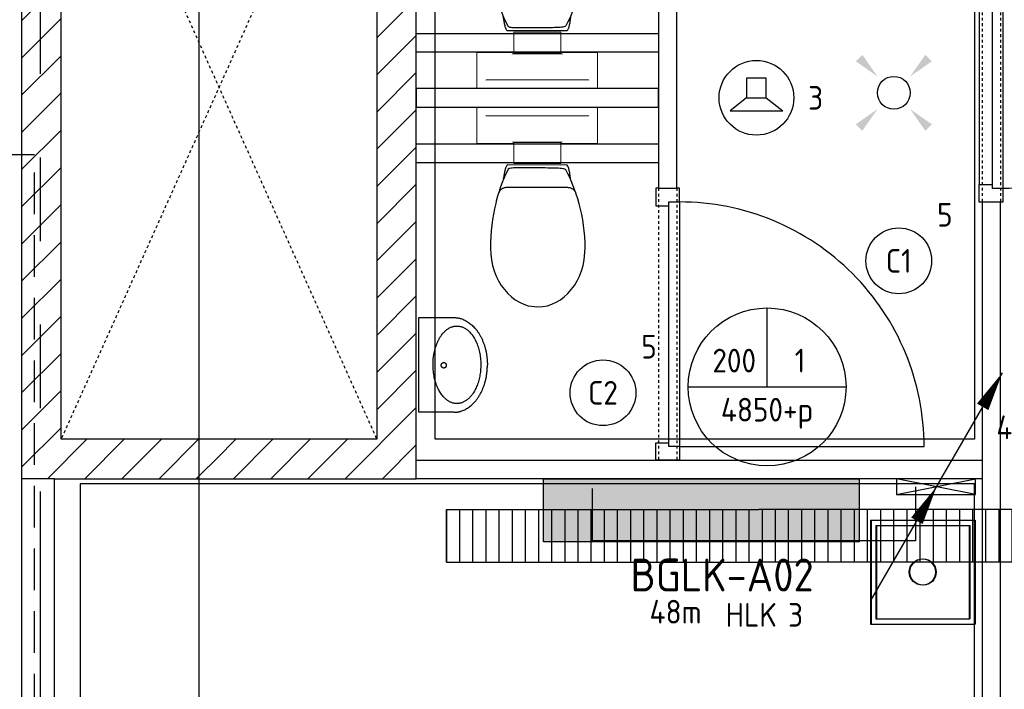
# Model space of a CAD drawing. Header units: millimetres. Extents: x -38031 to 110605, y -22066 to 88711.
# Tile 36 of 116: x 27427 to 31170, y 16975 to 19520. Entities that reach past the tile are written whole.
import ezdxf
from ezdxf.enums import TextEntityAlignment as Align

# ---------------------------------------------------------------- set-up
doc = ezdxf.new("R2010")
doc.units = ezdxf.units.MM
doc.header["$LTSCALE"] = 50
doc.set_wipeout_variables(frame=1)
for name, pattern in [('HIDDEN2', [4.7625, 3.175, -1.5875]), ('PHANTOM', [63.5, 31.75, -6.35, 6.35, -6.35, 6.35, -6.35]), ('STYLE_01', [0.41664, 0.20828, -0.20836]), ('STYLE_06', [1.04164, 0.625, -0.20828, 0.06943, -0.13893])]:
    doc.linetypes.add(name, pattern=pattern)
for name, color, linetype in [('AL$1A---_ALGEMEEN', 8, 'Continuous'), ('AM$1A---_ARCERING', 8, 'Continuous'), ('Bouwkundig', 8, 'Continuous'), ('EL6131--_KG', 3, 'Continuous'), ('EL6131--_KG_ARC', 1, 'Continuous'), ('EL6131--_LB', 3, 'Continuous'), ('EL6212--', 3, 'Continuous'), ('EL6311--', 3, 'Continuous'), ('EL6421--', 3, 'Continuous'), ('EM6131--', 1, 'Continuous'), ('Kastenscheiding', 4, 'PHANTOM'), ('lengte voedingskabels', 3, 'Continuous'), ('LICHT_TEXT018', 1, 'Continuous'), ('stramien', 1, 'Continuous'), ('Vloerdoos', 3, 'Continuous'), ('Vloerdoos (1e)', 51, 'Continuous'), ('Vloerdoos OUD', 51, 'Continuous')]:
    doc.layers.add(name, color=color, linetype=linetype)
doc.styles.add('BURO-018', font='iso.shx', dxfattribs={"height": 90})
doc.styles.add('BURO-025', font='ISO.shx', dxfattribs={"height": 125})
doc.styles.get("Standard").update_dxf_attribs({"font": 'iso.shx'})

# ---------------------------------------------------------------- blocks, each defined once
blk = doc.blocks.new('E00411')
at = {"color": 0, "linetype": 'Continuous'}
blk.add_circle((0, 0), 1.25, dxfattribs=at)
for points in [[(-2.892, 2.396), (-2.396, 2.892), (-1.237, 1.237)], [(2.396, 2.892), (2.892, 2.396), (1.237, 1.237)], [(-2.396, -2.892), (-2.892, -2.396), (-1.237, -1.237)], [(2.892, -2.396), (2.396, -2.892), (1.237, -1.237)]]:
    blk.add_solid(points, dxfattribs=at)
at = {"color": 0, "linetype": 'Continuous', "style": 'BURO-018'}
for tag, p in [('E_GKAST', (0, 8)), ('E_GROEP', (0, 5)), ('E_SLET1', (4.5, 2)), ('E_GROEP', (0, 0)), ('E_GKAST', (0, 0))]:
    blk.add_attdef(tag, text='', height=1.8, dxfattribs=at).set_placement(p, align=Align.MIDDLE)
at = {"color": 0, "linetype": 'Continuous', "style": 'BURO-018', "flags": 1}
for tag, p in [('E_SGROEP', (4.5, 5)), ('E_MATCODE', (0, 0)), ('E_SGROEP', (0, 0))]:
    blk.add_attdef(tag, text='', height=1.8, dxfattribs=at).set_placement(p, align=Align.MIDDLE)
blk = doc.blocks.new('DOORVOERDOOS')
at = {"layer": 'Vloerdoos'}
for p, q in [((-55, 395), (-55, 0)), ((-55, 395), (340, 395)), ((-35, 375), (320, 375)), ((-35, 375), (-35, 20)), ((320, 375), (320, 20)), ((340, 395), (340, 0)), ((-55, 0), (340, 0)), ((-35, 20), (320, 20))]:
    blk.add_line(p, q, dxfattribs=at)
blk.add_circle((142.5, 197.5), 50, dxfattribs=at)
blk = doc.blocks.new('E00112')
at = {"color": 0, "linetype": 'Continuous'}
for p, q in [((0, 1), (-1, 1)), ((-1, 1), (-1, 0)), ((-1, 0), (0, 1)), ((-1, 1), (0, 0)), ((0, 0), (0, 1)), ((-1, 0), (0, 0))]:
    blk.add_line(p, q, dxfattribs=at)
blk = doc.blocks.new('E00107')
at = {"color": 0, "linetype": 'Continuous'}
blk.add_line((-5, -8.66), (5, 8.66), dxfattribs=at)
for points in [[(5, 8.66, 0, 1, 0), (3.5, 6.062, 1, 1, 0)], [(0, 0, 0, 1, 0), (-1.5, -2.598, 1, 1, 0)]]:
    blk.add_lwpolyline(points, format="xyseb", dxfattribs=at)
blk = doc.blocks.new('1115B3A')
at = {"color": 0, "linetype": 'Continuous'}
blk.add_circle((0, 0), 2.5, dxfattribs=at)
at = {"color": 0, "linetype": 'Continuous', "style": 'BURO-018'}
for tag, p in [('E_GKAST', (0, 8)), ('E_GROEP', (0, 5)), ('E_SGROEP', (4.5, 5)), ('E_ARMCODE', (0, 0)), ('E_SLET', (4.5, -1))]:
    blk.add_attdef(tag, text='', height=1.8, dxfattribs=at).set_placement(p, align=Align.MIDDLE)
blk = doc.blocks.new('1116A4H1200240')
at = {"color": 0}
for p, q in [((-12, -2.4), (-12, 2.4)), ((-12, 2.4), (12, 2.4)), ((12, 2.4), (12, -2.4)), ((12, -2.4), (-12, -2.4))]:
    blk.add_line(p, q, dxfattribs=at)
at = {"color": 0, "linetype": 'Continuous', "style": 'BURO-018'}
for tag, p in [('E_GKAST', (0, 15)), ('E_GROEP', (0, 9)), ('E_SGROEP', (4.5, 9)), ('E_KAST', (0, 6))]:
    blk.add_attdef(tag, text='', height=1.8, dxfattribs=at).set_placement(p, align=Align.MIDDLE)
at = {"color": 0, "linetype": 'Continuous', "style": 'BURO-018', "flags": 1}
blk.add_attdef('E_MATCODE', text='', height=1.8, dxfattribs=at).set_placement((0, 0), align=Align.MIDDLE)
blk = doc.blocks.new('E-GK-GTC-C83C')
at = {"color": 0, "linetype": 'Continuous'}
for p, q in [((-0.5, 100), (0.5, 100)), ((-0.5, -100), (0.5, -100))]:
    blk.add_line(p, q, dxfattribs=at)
blk = doc.blocks.new('E00103')
at = {"color": 0, "linetype": 'Continuous'}
for p, q in [((0, 6), (0, 12)), ((-6, 6), (6, 6))]:
    blk.add_line(p, q, dxfattribs=at)
blk.add_circle((0, 6), 6, dxfattribs=at)
at = {"color": 0, "linetype": 'Continuous', "style": 'BURO-018'}
for tag, p in [('E_TEXT1', (-2.5, 8)), ('E_TEXT3', (2.5, 8)), ('E_TEXT6', (0, 4))]:
    blk.add_attdef(tag, text='', height=1.8, dxfattribs=at).set_placement(p, align=Align.MIDDLE)
blk = doc.blocks.new('toil. 10 top')
at = {"color": 0, "lineweight": 5}
blk.add_wipeout([(-202.38, 176.35), (202.64, 176.35), (202.64, 77.25), (-202.38, 77.25)], dxfattribs=at).dxf.layer = 'AL$1A---_ALGEMEEN'
at = {"color": 0}
blk.add_wipeout([(-126.41, -63.78), (-125.9, -59.46), (-125.39, -54.88), (-124.88, -50.82), (-124.12, -47.01), (-123.61, -42.94), (-123.1, -39.13), (-122.34, -35.57), (-121.58, -32.02), (-120.82, -28.71), (-120.05, -25.66), (-119.29, -22.87), (-118.27, -19.82), (-117.51, -17.28), (-116.5, -14.99), (-113.95, -10.42), (115.23, -9.66), (116.5, -11.69), (117.77, -13.97), (119.04, -16.52), (120.06, -19.31), (121.08, -22.36), (122.09, -25.41), (122.86, -28.71), (123.87, -32.02), (124.64, -36.08), (125.14, -39.64), (125.91, -43.45), (126.67, -47.52), (127.18, -51.33), (127.94, -55.39), (129.46, -63.27)], dxfattribs=at).dxf.layer = 'AL$1A---_ALGEMEEN'
at = {"layer": 'AL$1A---_ALGEMEEN', "color": 0, "lineweight": 5, "flags": 128}
blk.add_lwpolyline([(-202.38, 176.35), (202.64, 176.35), (202.64, 77.25), (-202.38, 77.25), (-202.38, 176.35)], dxfattribs=at)
at = {"layer": 'AL$1A---_ALGEMEEN', "color": 0, "flags": 128}
blk.add_lwpolyline([(-126.41, -63.78), (-125.9, -59.46), (-125.39, -54.88), (-124.88, -50.82), (-124.12, -47.01), (-123.61, -42.94), (-123.1, -39.13), (-122.34, -35.57), (-121.58, -32.02), (-120.82, -28.71), (-120.05, -25.66), (-119.29, -22.87), (-118.27, -19.82), (-117.51, -17.28), (-116.5, -14.99), (-113.95, -10.42), (115.23, -9.66), (116.5, -11.69), (117.77, -13.97), (119.04, -16.52), (120.06, -19.31), (121.08, -22.36), (122.09, -25.41), (122.86, -28.71), (123.87, -32.02), (124.64, -36.08), (125.14, -39.64), (125.91, -43.45), (126.67, -47.52), (127.18, -51.33), (127.94, -55.39), (129.46, -63.27)], dxfattribs=at)
at = {"color": 0}
blk.add_wipeout([(-182.05, -326), (-181.8, -304.15), (-180.53, -282.55), (-178.5, -260.95), (-175.96, -239.61), (-172.4, -218.77), (-168.59, -198.19), (-164.01, -177.86), (-159.18, -158.29), (-153.59, -139.24), (-147.75, -120.94), (-141.65, -103.15), (-135.3, -86.65), (-128.69, -70.89), (-121.83, -55.65), (-114.97, -41.42), (-107.86, -28.46), (-106.59, -27.19), (-104.3, -25.92), (-101, -24.9), (-96.93, -24.14), (-92.1, -23.38), (-86.51, -22.87), (-80.16, -22.36), (-73.04, -22.11), (-65.68, -21.85), (-57.29, -21.6), (-48.65, -21.6), (-39.5, -21.6), (-29.85, -21.34), (-19.68, -21.34), (1.41, -21.34), (11.81, -21.34), (22.49, -21.34), (32.4, -21.34), (42.31, -21.09), (51.2, -21.09), (60.09, -20.84), (68.22, -20.84), (76.1, -20.84), (82.96, -21.09), (89.32, -21.34), (95.16, -21.6), (99.99, -22.11), (104.05, -22.87), (107.1, -23.63), (110.66, -25.66), (113.96, -32.52), (120.82, -45.99), (127.43, -60.98), (133.78, -76.74), (139.63, -93.25), (145.47, -110.27), (150.81, -128.31), (155.89, -147.11), (158.18, -156.77), (162.5, -176.33), (166.56, -196.41), (169.86, -216.99), (172.66, -238.34), (174.95, -259.93), (176.73, -281.79), (177.74, -303.64), (178.25, -326), (177.23, -348.87), (174.44, -370.981), (170.12, -392.571), (164.02, -412.651), (156.4, -432.471), (147.25, -450.511), (136.83, -467.791), (125.4, -483.801), (112.44, -498.031), (98.72, -510.981), (83.73, -522.161), (67.97, -531.821), (51.45, -539.191), (34.43, -544.781), (-1.9, -549.101), (-20.19, -548.081), (-38.23, -544.781), (-55.51, -539.191), (-72.03, -531.821), (-87.78, -522.161), (-102.52, -510.981), (-116.5, -498.031), (-129.2, -483.801), (-140.89, -467.791), (-151.31, -450.511), (-160.46, -432.471), (-168.08, -412.651), (-174.18, -392.571), (-178.5, -370.981)], dxfattribs=at).dxf.layer = 'AL$1A---_ALGEMEEN'
at = {"layer": 'AL$1A---_ALGEMEEN', "color": 0, "flags": 128}
blk.add_lwpolyline([(-182.05, -326), (-181.8, -304.15), (-180.53, -282.55), (-178.5, -260.95), (-175.96, -239.61), (-172.4, -218.77), (-168.59, -198.19), (-164.01, -177.86), (-159.18, -158.29), (-153.59, -139.24), (-147.75, -120.94), (-141.65, -103.15), (-135.3, -86.65), (-128.69, -70.89), (-121.83, -55.65), (-114.97, -41.42), (-107.86, -28.46), (-106.59, -27.19), (-104.3, -25.92), (-101, -24.9), (-96.93, -24.14), (-92.1, -23.38), (-86.51, -22.87), (-80.16, -22.36), (-73.04, -22.11), (-65.68, -21.85), (-57.29, -21.6), (-48.65, -21.6), (-39.5, -21.6), (-29.85, -21.34), (-19.68, -21.34), (1.41, -21.34), (11.81, -21.34), (22.49, -21.34), (32.4, -21.34), (42.31, -21.09), (51.2, -21.09), (60.09, -20.84), (68.22, -20.84), (76.1, -20.84), (82.96, -21.09), (89.32, -21.34), (95.16, -21.6), (99.99, -22.11), (104.05, -22.87), (107.1, -23.63), (110.66, -25.66), (113.96, -32.52), (120.82, -45.99), (127.43, -60.98), (133.78, -76.74), (139.63, -93.25), (145.47, -110.27), (150.81, -128.31), (155.89, -147.11), (158.18, -156.77), (162.5, -176.33), (166.56, -196.41), (169.86, -216.99), (172.66, -238.34), (174.95, -259.93), (176.73, -281.79), (177.74, -303.64), (178.25, -326), (177.23, -348.87), (174.44, -370.981), (170.12, -392.571), (164.02, -412.651), (156.4, -432.471), (147.25, -450.511), (136.83, -467.791), (125.4, -483.801), (112.44, -498.031), (98.72, -510.981), (83.73, -522.161), (67.97, -531.821), (51.45, -539.191), (34.43, -544.781), (-1.9, -549.101), (-20.19, -548.081), (-38.23, -544.781), (-55.51, -539.191), (-72.03, -531.821), (-87.78, -522.161), (-102.52, -510.981), (-116.5, -498.031), (-129.2, -483.801), (-140.89, -467.791), (-151.31, -450.511), (-160.46, -432.471), (-168.08, -412.651), (-174.18, -392.571), (-178.5, -370.981), (-182.05, -326)], dxfattribs=at)
at = {"color": 0, "lineweight": 5}
blk.add_wipeout([(-89.82, 75.21), (89.57, 75.21), (89.57, -4.57), (-89.82, -4.57)], dxfattribs=at).dxf.layer = 'AL$1A---_ALGEMEEN'
at = {"color": 0}
blk.add_wipeout([(-145.72, -115.35), (-144.45, -112.56), (-142.92, -110.01), (-141.14, -107.73), (-139.11, -105.19), (-137.08, -103.41), (-134.79, -101.88), (-132.25, -100.36), (-129.71, -99.09), (-127.17, -98.33), (-124.37, -97.31), (-121.83, -96.8), (-119.04, -96.29), (-116.24, -96.04), (-113.45, -95.79), (-107.86, -95.54), (110.66, -95.54), (112.95, -95.79), (115.74, -95.79), (118.28, -96.04), (120.82, -96.04), (123.36, -96.55), (125.91, -97.06), (128.19, -97.82), (130.73, -98.83), (133.02, -99.85), (135.31, -101.12), (137.59, -102.9), (139.63, -104.68), (141.66, -107.22), (143.44, -109.51), (147, -115.35)], dxfattribs=at).dxf.layer = 'AL$1A---_ALGEMEEN'
at = {"layer": 'AL$1A---_ALGEMEEN', "color": 0}
blk.add_line((460, 0), (-460, 0), dxfattribs=at)
at = {"layer": 'AL$1A---_ALGEMEEN', "color": 0, "lineweight": 5, "flags": 128}
blk.add_lwpolyline([(-89.82, 75.21), (89.57, 75.21), (89.57, -4.57), (-89.82, -4.57), (-89.82, 75.21)], dxfattribs=at)
at = {"layer": 'AL$1A---_ALGEMEEN', "color": 0, "flags": 128}
blk.add_lwpolyline([(-145.72, -115.35), (-144.45, -112.56), (-142.92, -110.01), (-141.14, -107.73), (-139.11, -105.19), (-137.08, -103.41), (-134.79, -101.88), (-132.25, -100.36), (-129.71, -99.09), (-127.17, -98.33), (-124.37, -97.31), (-121.83, -96.8), (-119.04, -96.29), (-116.24, -96.04), (-113.45, -95.79), (-107.86, -95.54), (110.66, -95.54), (112.95, -95.79), (115.74, -95.79), (118.28, -96.04), (120.82, -96.04), (123.36, -96.55), (125.91, -97.06), (128.19, -97.82), (130.73, -98.83), (133.02, -99.85), (135.31, -101.12), (137.59, -102.9), (139.63, -104.68), (141.66, -107.22), (143.44, -109.51), (147, -115.35)], dxfattribs=at)
at = {"color": 0, "lineweight": 5}
for points in [[(-228.05, 208.36), (-228.05, 71.4), (-89.82, 71.4)], [(89.82, 71.4), (229.32, 71.4), (229.32, 208.87)]]:
    blk.add_wipeout(points, dxfattribs=at).dxf.layer = 'AL$1A---_ALGEMEEN'
at = {"layer": 'AL$1A---_ALGEMEEN', "color": 0, "lineweight": 5}
blk.add_line((-228.05, 208.36), (229.32, 208.36), dxfattribs=at)
at = {"layer": 'AL$1A---_ALGEMEEN', "color": 0}
blk.add_line((460, 70), (-460, 70), dxfattribs=at)
at = {"layer": 'AL$1A---_ALGEMEEN', "color": 0, "lineweight": 5, "flags": 128}
for points in [[(-228.05, 208.36), (-228.05, 71.4), (-89.82, 71.4)], [(89.82, 71.4), (229.32, 71.4), (229.32, 208.87)]]:
    blk.add_lwpolyline(points, dxfattribs=at)
blk = doc.blocks.new('fonteintje 360 x 240')
at = {"color": 0}
blk.add_wipeout([(0, -132.1), (180, -132.1), (180, -133.1), (180, -134.2), (179.9, -135.3), (179.9, -136.3), (179.9, -137.4), (179.8, -138.5), (179.7, -139.5), (179.6, -140.6), (179.5, -141.6), (179.4, -142.7), (179.3, -143.7), (179.2, -144.8), (179, -145.8), (178.8, -146.8), (178.7, -147.9), (178.5, -148.9), (178.3, -150), (178.1, -151), (177.9, -152), (177.6, -153), (177.4, -154.1), (177.2, -155.1), (176.9, -156.1), (176.6, -157.1), (176.3, -158.2), (176, -159.2), (175.7, -160.2), (175.4, -161.2), (175, -162.2), (174.7, -163.2), (174.3, -164.2), (174, -165.2), (173.6, -166.2), (173.2, -167.2), (172.8, -168.2), (172.4, -169.2), (171.9, -170.2), (171.5, -171.2), (171, -172.1), (170.6, -173.1), (170.1, -174.1), (169.6, -175.1), (169.1, -176.1), (168.6, -177), (168.1, -178), (167.5, -179), (167, -179.9), (166.4, -180.9), (165.9, -181.9), (165.3, -182.8), (164.7, -183.8), (164.1, -184.7), (163.5, -185.7), (162.8, -186.6), (162.2, -187.6), (161.5, -188.5), (160.9, -189.5), (160.2, -190.4), (159.5, -191.4), (158.8, -192.3), (158.1, -193.2), (157.4, -194.2), (156.6, -195.1), (155.9, -196), (155.1, -197), (154.4, -197.9), (153.6, -198.8), (152.8, -199.7), (152, -200.6), (151.2, -201.5), (150.4, -202.4), (149.6, -203.3), (148.8, -204.1), (147.9, -205), (147.1, -205.9), (146.2, -206.7), (145.4, -207.6), (144.5, -208.4), (143.6, -209.3), (142.7, -210.1), (141.8, -210.9), (140.9, -211.7), (140, -212.6), (139.1, -213.4), (138.2, -214.2), (137.2, -215), (136.3, -215.8), (135.3, -216.5), (134.4, -217.3), (133.4, -218.1), (132.4, -218.8), (131.4, -219.6), (130.4, -220.4), (129.4, -221.1), (128.4, -221.8), (127.4, -222.6), (126.3, -223.3), (125.3, -224), (124.2, -224.8), (123.2, -225.5), (122.1, -226.2), (121, -226.9), (119.9, -227.6), (118.8, -228.2), (117.7, -228.9), (116.6, -229.6), (115.5, -230.3), (114.4, -230.9), (113.2, -231.6), (112.1, -232.2), (110.9, -232.9), (109.8, -233.5), (108.6, -234.1), (107.4, -234.8), (106.2, -235.4), (105, -236), (103.8, -236.6), (102.6, -237.2), (101.4, -237.8), (100.2, -238.4), (98.9, -239), (97.7, -239.5), (96.4, -240.1), (95.2, -240.7), (93.9, -241.2), (92.6, -241.8), (91.3, -242.3), (90, -242.9), (88.7, -243.4), (87.4, -243.9), (86.1, -244.4), (84.8, -244.9), (83.4, -245.4), (82.1, -245.9), (80.8, -246.4), (79.5, -246.9), (78.1, -247.3), (76.8, -247.8), (75.5, -248.2), (74.1, -248.7), (72.8, -249.1), (71.4, -249.5), (70.1, -250), (68.7, -250.4), (67.4, -250.8), (66, -251.1), (64.6, -251.5), (63.3, -251.9), (61.9, -252.3), (60.5, -252.6), (59.1, -253), (57.8, -253.3), (56.4, -253.6), (55, -254), (53.6, -254.3), (52.2, -254.6), (50.8, -254.9), (49.4, -255.2), (48, -255.4), (46.6, -255.7), (45.2, -256), (43.8, -256.2), (42.4, -256.5), (41, -256.7), (39.5, -256.9), (38.1, -257.2), (36.7, -257.4), (35.3, -257.6), (33.8, -257.8), (32.4, -258), (31, -258.2), (29.5, -258.3), (28.1, -258.5), (26.6, -258.6), (25.2, -258.8), (23.7, -258.9), (22.3, -259.1), (20.8, -259.2), (19.3, -259.3), (17.9, -259.4), (16.4, -259.5), (14.9, -259.6), (13.4, -259.7), (12, -259.7), (10.5, -259.8), (9, -259.8), (7.5, -259.9), (6, -259.9), (4.5, -260), (3, -260), (1.5, -260), (0, -260)], dxfattribs=at).dxf.layer = 'AL$1A---_ALGEMEEN'
at = {"layer": 'AL$1A---_ALGEMEEN', "color": 0}
blk.add_open_spline([(180, -132.1), (180, -166.3), (131.8, -225.7), (48.2, -260), (0, -260)], degree=2, dxfattribs=at)
at = {"color": 0}
blk.add_wipeout([(180, -132.1), (180, 0), (-180, 0), (-180, -132.1)], dxfattribs=at).dxf.layer = 'AL$1A---_ALGEMEEN'
at = {"layer": 'AL$1A---_ALGEMEEN', "color": 0}
blk.add_lwpolyline([(180, -132.1), (180, 0), (-180, 0), (-180, -132.1)], dxfattribs=at)
at = {"color": 0}
blk.add_wipeout([(0, -132.1), (-180, -132.1), (-180, -133.1), (-180, -134.2), (-179.9, -135.3), (-179.9, -136.3), (-179.9, -137.4), (-179.8, -138.5), (-179.7, -139.5), (-179.6, -140.6), (-179.5, -141.6), (-179.4, -142.7), (-179.3, -143.7), (-179.2, -144.8), (-179, -145.8), (-178.8, -146.8), (-178.7, -147.9), (-178.5, -148.9), (-178.3, -150), (-178.1, -151), (-177.9, -152), (-177.6, -153), (-177.4, -154.1), (-177.2, -155.1), (-176.9, -156.1), (-176.6, -157.1), (-176.3, -158.2), (-176, -159.2), (-175.7, -160.2), (-175.4, -161.2), (-175, -162.2), (-174.7, -163.2), (-174.3, -164.2), (-174, -165.2), (-173.6, -166.2), (-173.2, -167.2), (-172.8, -168.2), (-172.4, -169.2), (-171.9, -170.2), (-171.5, -171.2), (-171, -172.1), (-170.6, -173.1), (-170.1, -174.1), (-169.6, -175.1), (-169.1, -176.1), (-168.6, -177), (-168.1, -178), (-167.5, -179), (-167, -179.9), (-166.4, -180.9), (-165.9, -181.9), (-165.3, -182.8), (-164.7, -183.8), (-164.1, -184.7), (-163.5, -185.7), (-162.8, -186.6), (-162.2, -187.6), (-161.5, -188.5), (-160.9, -189.5), (-160.2, -190.4), (-159.5, -191.4), (-158.8, -192.3), (-158.1, -193.2), (-157.4, -194.2), (-156.6, -195.1), (-155.9, -196), (-155.1, -197), (-154.4, -197.9), (-153.6, -198.8), (-152.8, -199.7), (-152, -200.6), (-151.2, -201.5), (-150.4, -202.4), (-149.6, -203.3), (-148.8, -204.1), (-147.9, -205), (-147.1, -205.9), (-146.2, -206.7), (-145.4, -207.6), (-144.5, -208.4), (-143.6, -209.3), (-142.7, -210.1), (-141.8, -210.9), (-140.9, -211.7), (-140, -212.6), (-139.1, -213.4), (-138.2, -214.2), (-137.2, -215), (-136.3, -215.8), (-135.3, -216.5), (-134.4, -217.3), (-133.4, -218.1), (-132.4, -218.8), (-131.4, -219.6), (-130.4, -220.4), (-129.4, -221.1), (-128.4, -221.8), (-127.4, -222.6), (-126.3, -223.3), (-125.3, -224), (-124.2, -224.8), (-123.2, -225.5), (-122.1, -226.2), (-121, -226.9), (-119.9, -227.6), (-118.8, -228.2), (-117.7, -228.9), (-116.6, -229.6), (-115.5, -230.3), (-114.4, -230.9), (-113.2, -231.6), (-112.1, -232.2), (-110.9, -232.9), (-109.8, -233.5), (-108.6, -234.1), (-107.4, -234.8), (-106.2, -235.4), (-105, -236), (-103.8, -236.6), (-102.6, -237.2), (-101.4, -237.8), (-100.2, -238.4), (-98.9, -239), (-97.7, -239.5), (-96.4, -240.1), (-95.2, -240.7), (-93.9, -241.2), (-92.6, -241.8), (-91.3, -242.3), (-90, -242.9), (-88.7, -243.4), (-87.4, -243.9), (-86.1, -244.4), (-84.8, -244.9), (-83.4, -245.4), (-82.1, -245.9), (-80.8, -246.4), (-79.5, -246.9), (-78.1, -247.3), (-76.8, -247.8), (-75.5, -248.2), (-74.1, -248.7), (-72.8, -249.1), (-71.4, -249.5), (-70.1, -250), (-68.7, -250.4), (-67.4, -250.8), (-66, -251.1), (-64.6, -251.5), (-63.3, -251.9), (-61.9, -252.3), (-60.5, -252.6), (-59.1, -253), (-57.8, -253.3), (-56.4, -253.6), (-55, -254), (-53.6, -254.3), (-52.2, -254.6), (-50.8, -254.9), (-49.4, -255.2), (-48, -255.4), (-46.6, -255.7), (-45.2, -256), (-43.8, -256.2), (-42.4, -256.5), (-41, -256.7), (-39.5, -256.9), (-38.1, -257.2), (-36.7, -257.4), (-35.3, -257.6), (-33.8, -257.8), (-32.4, -258), (-31, -258.2), (-29.5, -258.3), (-28.1, -258.5), (-26.6, -258.6), (-25.2, -258.8), (-23.7, -258.9), (-22.3, -259.1), (-20.8, -259.2), (-19.3, -259.3), (-17.9, -259.4), (-16.4, -259.5), (-14.9, -259.6), (-13.4, -259.7), (-12, -259.7), (-10.5, -259.8), (-9, -259.8), (-7.5, -259.9), (-6, -259.9), (-4.5, -260), (-3, -260), (-1.5, -260), (0, -260)], dxfattribs=at).dxf.layer = 'AL$1A---_ALGEMEEN'
at = {"layer": 'AL$1A---_ALGEMEEN', "color": 0}
blk.add_open_spline([(-180, -132.1), (-180, -166.3), (-131.8, -225.7), (-48.2, -260), (0, -260)], degree=2, dxfattribs=at)
at = {"color": 0}
blk.add_wipeout([(-0.6, -234.9), (-15.1, -234.4), (-29.3, -233.1), (-43.4, -231), (-57, -228), (-70, -224.2), (-82.4, -219.6), (-94, -214.3), (-104.8, -208.3), (-114.5, -201.7), (-123.1, -194.6), (-130.5, -186.9), (-136.7, -178.9), (-141.5, -170.5), (-145.1, -161.9), (-147.2, -153.1), (-147.9, -144.2), (-147.2, -135.3), (-145.1, -126.5), (-141.5, -117.8), (-136.7, -109.5), (-130.5, -101.4), (-123.1, -93.8), (-114.5, -86.6), (-104.8, -80), (-94, -74), (-82.4, -68.7), (-70, -64.2), (-57, -60.4), (-43.4, -57.4), (-29.3, -55.2), (-15.1, -53.9), (-0.6, -53.5), (13.8, -53.9), (28.1, -55.2), (42.1, -57.4), (55.7, -60.4), (68.8, -64.2), (81.2, -68.7), (92.8, -74), (103.5, -80), (113.2, -86.6), (121.8, -93.8), (129.3, -101.4), (135.4, -109.5), (140.3, -117.8), (143.8, -126.5), (146, -135.3), (146.7, -144.2), (146, -153.1), (143.8, -161.9), (140.3, -170.5), (135.4, -178.9), (129.3, -186.9), (121.8, -194.6), (113.2, -201.7), (103.5, -208.3), (92.8, -214.3), (81.2, -219.6), (68.8, -224.2), (55.7, -228), (42.1, -231), (28.1, -233.1), (13.8, -234.4)], dxfattribs=at).dxf.layer = 'AL$1A---_ALGEMEEN'
at = {"layer": 'AL$1A---_ALGEMEEN', "color": 0}
blk.add_open_spline([(-74.3, -65.6), (-40.1, -53.5), (38.8, -53.5), (107.2, -77.8), (146.7, -119.9), (146.7, -168.5), (107.2, -210.6), (38.8, -234.9), (-40.1, -234.9), (-108.4, -210.6), (-147.9, -168.5), (-147.9, -119.9), (-108.4, -77.8), (-74.3, -65.6)], degree=2, dxfattribs=at)
at = {"color": 0}
blk.add_wipeout([(1.3, -104), (0.3, -104), (-0.7, -103.8), (-1.7, -103.6), (-2.7, -103.3), (-3.6, -102.9), (-4.5, -102.4), (-5.3, -101.8), (-6.1, -101.2), (-6.8, -100.5), (-7.4, -99.7), (-7.9, -98.9), (-8.4, -98), (-8.7, -97.1), (-9, -96.2), (-9.1, -95.3), (-9.2, -94.3), (-9.1, -93.4), (-9, -92.4), (-8.7, -91.5), (-8.4, -90.6), (-7.9, -89.8), (-7.4, -88.9), (-6.8, -88.2), (-6.1, -87.5), (-5.3, -86.8), (-4.5, -86.3), (-3.6, -85.8), (-2.7, -85.4), (-1.7, -85.1), (-0.7, -84.8), (0.3, -84.7), (1.3, -84.7), (2.3, -84.7), (3.4, -84.8), (4.3, -85.1), (5.3, -85.4), (6.2, -85.8), (7.1, -86.3), (8, -86.8), (8.7, -87.5), (9.4, -88.2), (10, -88.9), (10.5, -89.8), (11, -90.6), (11.3, -91.5), (11.6, -92.4), (11.7, -93.4), (11.8, -94.3), (11.7, -95.3), (11.6, -96.2), (11.3, -97.1), (11, -98), (10.5, -98.9), (10, -99.7), (9.4, -100.5), (8.7, -101.2), (8, -101.8), (7.1, -102.4), (6.2, -102.9), (5.3, -103.3), (4.3, -103.6), (3.4, -103.8), (2.3, -104)], dxfattribs=at).dxf.layer = 'AL$1A---_ALGEMEEN'
at = {"layer": 'AL$1A---_ALGEMEEN', "color": 0}
blk.add_open_spline([(-3.9, -85.9), (-1.5, -84.7), (4.1, -84.7), (9, -87.2), (11.8, -91.7), (11.8, -96.9), (9, -101.4), (4.1, -104), (-1.5, -104), (-6.4, -101.4), (-9.2, -96.9), (-9.2, -91.7), (-6.4, -87.2), (-3.9, -85.9)], degree=2, dxfattribs=at)
blk = doc.blocks.new('72-toilet hang+fontein')
at = {"layer": 'AL$1A---_ALGEMEEN', "color": 0, "xscale": -1}
blk.add_blockref('fonteintje 360 x 240', (-980, 910), dxfattribs=at)
at = {"layer": 'AL$1A---_ALGEMEEN', "color": 0, "xscale": -1, "rotation": 270}
blk.add_blockref('toil. 10 top', (-210, 460.125), dxfattribs=at)
blk = doc.blocks.new('32x_hout-mk 806a-p')
at = {"color": 0}
for points in [[(-20.7, -67), (-20.7, 0), (-110.7, 0), (-110.7, -67)], [(-110.7, -967), (-20.7, -967), (-20.7, -1034), (-110.7, -1034)]]:
    blk.add_wipeout(points, dxfattribs=at).dxf.layer = 'AL$1A---_ALGEMEEN'
at = {"layer": 'AL$1A---_ALGEMEEN', "color": 0}
for points in [[(-20.7, -67), (-20.7, 0), (-110.7, 0), (-110.7, -67)], [(909, -959.2), (908.2, -936.4), (906.8, -913.6), (904.8, -890.8), (902.3, -868.2), (899.2, -845.5), (895.6, -823), (891.4, -800.6), (886.7, -778.2), (881.4, -756), (875.6, -734), (869.2, -712), (862.4, -690.3), (854.9, -668.7), (847, -647.3), (838.5, -626.1), (829.5, -605.1), (820, -584.4), (810, -563.9), (799.5, -543.6), (788.5, -523.6), (777, -503.9), (765, -484.5), (752.6, -465.3), (739.6, -446.5), (726.3, -428), (712.5, -409.8), (698.2, -392), (683.5, -374.5), (668.4, -357.5), (652.8, -340.7), (636.9, -324.4), (620.6, -308.5), (603.8, -292.9), (586.7, -277.8), (569.3, -263.1), (551.5, -248.8), (533.3, -235), (514.8, -221.6), (496, -208.7), (476.8, -196.3), (457.4, -184.3), (437.7, -172.8), (417.7, -161.8), (397.4, -151.3), (376.9, -141.3), (356.2, -131.8), (335.2, -122.8), (314, -114.3), (292.6, -106.4), (271, -98.9), (249.3, -92), (227.3, -85.7), (205.3, -79.9), (183.1, -74.6), (160.7, -69.9), (138.3, -65.7), (115.8, -62.1), (93.1, -59), (70.4, -56.5), (47.7, -54.5), (24.9, -53.1), (2.1, -52.3), (-20.7, -52), (-20.7, -982), (909.3, -982)], [(-110.7, -967), (-20.7, -967), (-20.7, -1034), (-110.7, -1034)]]:
    blk.add_lwpolyline(points, close=True, dxfattribs=at)
at = {"color": 0}
blk.add_wipeout([(-60.7, -52), (-20.7, -52), (-20.7, -982), (-60.7, -982)], dxfattribs=at).dxf.layer = 'AL$1A---_ALGEMEEN'
at = {"layer": 'AL$1A---_ALGEMEEN', "color": 0}
blk.add_lwpolyline([(-60.7, -52), (-20.7, -52), (-20.7, -982), (-60.7, -982)], close=True, dxfattribs=at)
blk = doc.blocks.new('32x_hout-mk 810s-p')
at = {"color": 0}
blk.add_wipeout([(-20.7, -1023), (-20.7, -11), (-110.7, -11), (-110.7, -1023)], dxfattribs=at).dxf.layer = 'AL$1A---_ALGEMEEN'
at = {"layer": 'AL$1A---_ALGEMEEN', "color": 0}
blk.add_lwpolyline([(-20.7, -1023), (-20.7, -11), (-110.7, -11), (-110.7, -1023)], close=True, dxfattribs=at)
at = {"color": 0}
for points in [[(-20.7, -67), (-20.7, 0), (-110.7, 0), (-110.7, -67)], [(-110.7, -967), (-20.7, -967), (-20.7, -1034), (-110.7, -1034)]]:
    blk.add_wipeout(points, dxfattribs=at).dxf.layer = 'AL$1A---_ALGEMEEN'
at = {"layer": 'AL$1A---_ALGEMEEN', "color": 0}
for points in [[(-20.7, -67), (-20.7, 0), (-110.7, 0), (-110.7, -67)], [(909, -74.8), (908.2, -97.6), (906.8, -120.4), (904.8, -143.2), (902.3, -165.8), (899.2, -188.5), (895.6, -211), (891.4, -233.4), (886.7, -255.8), (881.4, -278), (875.6, -300), (869.2, -322), (862.4, -343.7), (854.9, -365.3), (847, -386.7), (838.5, -407.9), (829.5, -428.9), (820, -449.6), (810, -470.1), (799.5, -490.4), (788.5, -510.4), (777, -530.1), (765, -549.5), (752.6, -568.7), (739.6, -587.5), (726.3, -606), (712.5, -624.2), (698.2, -642), (683.5, -659.5), (668.4, -676.5), (652.8, -693.3), (636.9, -709.6), (620.6, -725.5), (603.8, -741.1), (586.7, -756.2), (569.3, -770.9), (551.5, -785.2), (533.3, -799), (514.8, -812.4), (496, -825.3), (476.8, -837.7), (457.4, -849.7), (437.7, -861.2), (417.7, -872.2), (397.4, -882.7), (376.9, -892.7), (356.2, -902.2), (335.2, -911.2), (314, -919.7), (292.6, -927.6), (271, -935.1), (249.3, -942), (227.3, -948.3), (205.3, -954.1), (183.1, -959.4), (160.7, -964.1), (138.3, -968.3), (115.8, -971.9), (93.1, -975), (70.4, -977.5), (47.7, -979.5), (24.9, -980.9), (2.1, -981.7), (-20.7, -982), (-20.7, -52), (909.3, -52)], [(-110.7, -967), (-20.7, -967), (-20.7, -1034), (-110.7, -1034)]]:
    blk.add_lwpolyline(points, close=True, dxfattribs=at)
at = {"color": 0}
blk.add_wipeout([(-60.7, -52), (-20.7, -52), (-20.7, -982), (-60.7, -982)], dxfattribs=at).dxf.layer = 'AL$1A---_ALGEMEEN'
at = {"layer": 'AL$1A---_ALGEMEEN', "color": 0}
blk.add_lwpolyline([(-60.7, -52), (-20.7, -52), (-20.7, -982), (-60.7, -982)], close=True, dxfattribs=at)
blk = doc.blocks.new('serviceblok model B')
at = {"layer": 'AL$1A---_ALGEMEEN', "color": 0, "xscale": -1, "rotation": 90}
blk.add_blockref('72-toilet hang+fontein', (2420, 4732.5), dxfattribs=at)
at = {"layer": 'AL$1A---_ALGEMEEN', "color": 0, "rotation": 90}
blk.add_blockref('72-toilet hang+fontein', (2420, 4662.5), dxfattribs=at)
at = {"color": 0}
blk.add_wipeout([(3720, 1903), (3720, 4301), (3650, 4301), (3650, 1903)], dxfattribs=at).dxf.layer = 'AL$1A---_ALGEMEEN'
at = {"layer": 'AL$1A---_ALGEMEEN', "color": 0}
blk.add_lwpolyline([(3720, 1903), (3720, 4301), (3650, 4301), (3650, 1903)], close=True, dxfattribs=at)
at = {"color": 0}
blk.add_wipeout([(3720, 6225), (3720, 6075), (1500, 6075), (1500, 3400), (1500, 3250), (751.2, 3250), (751.2, 3400), (1350, 3400), (1350, 6075), (751.2, 6075), (751.2, 6225)], dxfattribs=at).dxf.layer = 'AL$1A---_ALGEMEEN'
blk.add_wipeout([(751.2, 6225), (751.2, 6075), (150, 6075), (150, 3400), (751.2, 3400), (751.2, 3250), (0, 3250), (0, 8541), (150, 8541), (150, 6225)], dxfattribs=at).dxf.layer = 'AL$1A---_ALGEMEEN'
at = {"layer": 'AM$1A---_ARCERING', "linetype": 'Continuous', "lineweight": 5}
h = blk.add_hatch(dxfattribs=at)
h.set_pattern_fill('KALKZANDSTEEN', color=256, style=0, pattern_type=2)
h.set_pattern_definition([(45, (0, 0), (70.7107, -70.7107), [])])
h.paths.add_polyline_path([(3720, 6075), (3720, 6225), (150, 6225), (150, 8541), (0, 8541), (0, 6225), (0, 6075), (0, 3400), (0, 3250), (1500, 3250), (1500, 3400), (1500, 6075)])
h.paths.add_polyline_path([(150, 3400), (150, 6075), (1350, 6075), (1350, 3400)], flags=16)
at = {"layer": 'AL$1A---_ALGEMEEN', "color": 0, "linetype": 'STYLE_01'}
for p, q in [((150, 6075), (1350, 3400)), ((1350, 6075), (150, 3400))]:
    blk.add_line(p, q, dxfattribs=at)
at = {"layer": 'AL$1A---_ALGEMEEN', "color": 0, "flags": 128}
for points in [[(3720, 6075), (3720, 6225), (150, 6225), (150, 8541), (0, 8541), (0, 6225), (0, 6075), (0, 3400), (0, 3250), (1500, 3250), (1500, 3400), (1500, 6075)], [(150, 3400), (150, 6075), (1350, 6075), (1350, 3400)]]:
    blk.add_lwpolyline(points, close=True, dxfattribs=at)
at = {"layer": 'AL$1A---_ALGEMEEN', "color": 0}
for name, p in [('32x_hout-mk 810s-p', (3750.3, 5335)), ('32x_hout-mk 806a-p', (2520.7, 4354))]:
    blk.add_blockref(name, p, dxfattribs=at)
at = {"color": 0}
blk.add_wipeout([(125, 3250), (0, 3250), (0, -520), (125, -520), (125, -450), (125, -310)], dxfattribs=at).dxf.layer = 'AL$1A---_ALGEMEEN'
at = {"layer": 'AL$1A---_ALGEMEEN', "color": 0, "linetype": 'STYLE_01'}
for p, q in [((3650, 5335), (3650, 4301)), ((3720, 5335), (3720, 4301))]:
    blk.add_line(p, q, dxfattribs=at)
at = {"layer": 'AL$1A---_ALGEMEEN', "color": 0}
blk.add_lwpolyline([(125, 3250), (0, 3250), (0, -520), (125, -520), (125, -450), (125, -310)], close=True, dxfattribs=at)
at = {"color": 0}
blk.add_wipeout([(1500, 3320), (3650, 3320), (3650, 3250), (1500, 3250)], dxfattribs=at).dxf.layer = 'AL$1A---_ALGEMEEN'
at = {"layer": 'AL$1A---_ALGEMEEN', "color": 0, "linetype": 'STYLE_01'}
blk.add_line((2420, 4354), (2420, 3320), dxfattribs=at)
at = {"layer": 'AL$1A---_ALGEMEEN', "color": 0}
blk.add_lwpolyline([(1500, 3320), (3650, 3320), (3650, 3250), (1500, 3250)], close=True, dxfattribs=at)
at = {"color": 0}
blk.add_wipeout([(2490, 5041), (2420, 5041), (2420, 4354), (2490, 4354)], dxfattribs=at).dxf.layer = 'AL$1A---_ALGEMEEN'
at = {"layer": 'AL$1A---_ALGEMEEN', "color": 0, "linetype": 'STYLE_01'}
blk.add_line((2490, 4354), (2490, 3320), dxfattribs=at)
at = {"layer": 'AL$1A---_ALGEMEEN', "color": 0}
blk.add_lwpolyline([(2490, 5041), (2420, 5041), (2420, 4354), (2490, 4354)], close=True, dxfattribs=at)
at = {"color": 0}
blk.add_wipeout([(1500, 4732.5), (1500, 4662.5), (2420, 4662.5), (2420, 4732.5)], dxfattribs=at).dxf.layer = 'AL$1A---_ALGEMEEN'
at = {"layer": 'AL$1A---_ALGEMEEN', "color": 0}
blk.add_lwpolyline([(1500, 4732.5), (1500, 4662.5), (2420, 4662.5), (2420, 4732.5)], close=True, dxfattribs=at)
blk = doc.blocks.new('200254 W 210e 19-03-2008')
at = {"layer": 'AL$1A---_ALGEMEEN', "xscale": 0.02, "yscale": 0.02, "zscale": 0.02}
blk.add_blockref('serviceblok model B', (19583.449, 3306.445), dxfattribs=at)
at = {"layer": 'AL$1A---_ALGEMEEN'}
for points in [[(19614.889, 3427.56), (19655.889, 3427.56), (19655.889, 3374.46), (19614.889, 3374.46)], [(19587.889, 3371.06), (19587.889, 3315.396), (19594.449, 3315.396), (19594.449, 3307.06), (19601.889, 3307.06), (19601.889, 3299.06), (19655.889, 3299.06), (19655.889, 3371.06)]]:
    blk.add_lwpolyline(points, close=True, dxfattribs=at)
at = {"layer": 'stramien', "linetype": 'STYLE_06', "ltscale": 50}
blk.add_line((19596.949, 2737.405), (19596.949, 4236.296), dxfattribs=at)
blk = doc.blocks.new('E-GK-END-C8')
at = {"color": 0, "linetype": 'Continuous'}
blk.add_line((0, 100), (0, -100), dxfattribs=at)
blk = doc.blocks.new('DOORVOERDOOS (1e)')
at = {"layer": 'Vloerdoos OUD'}
for p, q in [((-55, 395), (-55, 0)), ((-55, 395), (340, 395)), ((-35, 375), (320, 375)), ((-35, 375), (-35, 20)), ((320, 375), (320, 20)), ((340, 395), (340, 0)), ((-55, 0), (340, 0)), ((-35, 20), (320, 20))]:
    blk.add_line(p, q, dxfattribs=at)
blk.add_circle((142.5, 197.5), 50, dxfattribs=at)
blk = doc.blocks.new('E00497')
at = {"color": 0}
for p, q in [((0, 0.75), (1, 2)), ((1, -2), (1, 2)), ((0, 0.75), (-1.5, 0.75)), ((0, -0.75), (0, 0.75)), ((-1.5, -0.75), (0, -0.75)), ((0, -0.75), (1, -2))]:
    blk.add_line(p, q, dxfattribs=at)
blk.add_line((-1.5, 0.75), (-1.5, -0.75))
blk.add_circle((0, 0), 2.841, dxfattribs=at)
at = {"color": 0, "linetype": 'Continuous', "style": 'BURO-018'}
blk.add_attdef('E_TEXT1', text='', height=1.8, dxfattribs=at).set_placement((0, 4.5), align=Align.MIDDLE)
at = {"color": 0, "linetype": 'Continuous', "style": 'BURO-018', "flags": 1}
blk.add_attdef('E_MATCODE', text='', height=1.8, dxfattribs=at).set_placement((0, 0), align=Align.MIDDLE)

msp = doc.modelspace()

# ---------------------------------------------------------------- block references
at = {"layer": 'Bouwkundig', "xscale": 50, "yscale": 50, "zscale": 50}
msp.add_blockref('200254 W 210e 19-03-2008', (-951737.5, -150797.3), dxfattribs=at)

# ---------------------------------------------------------------- next in the draw order: hatches: boundary and pattern name
at = {"layer": 'EL6131--_KG_ARC'}
h = msp.add_hatch(dxfattribs=at)
h.set_pattern_fill('BESTAAND', color=256, scale=2, style=0, pattern_type=2)
h.set_pattern_definition([(90, (0, 0), (-50, 3e-15), [])])
h.paths.add_polyline_path([(29049.5, 17658.2), (30236.2, 17658.2), (30236.2, 17458.2), (29049.5, 17458.2)])
h = msp.add_hatch(dxfattribs=at)
h.set_pattern_fill('BESTAAND', color=256, scale=2, angle=180, style=0, pattern_type=2)
h.set_pattern_definition([(270, (0, 0), (50, -3e-13), [])])
h.paths.add_polyline_path([(31426.1, 17458.2), (30236.2, 17458.2), (30236.2, 17658.2), (31426.1, 17658.2)])

# ---------------------------------------------------------------- next in the draw order: linework, layer by layer
at = {"layer": 'EL6212--'}
msp.add_solid([(29418.6, 17775), (30618.6, 17775), (29418.6, 17535), (30618.6, 17535)], dxfattribs=at)
at = {"layer": 'Kastenscheiding'}
msp.add_line((27506.5, 263.4), (27506.5, 23182.9), dxfattribs=at)
at = {"layer": 'lengte voedingskabels'}
msp.add_lwpolyline([(30832.2, 17744.4), (30832.2, 17538.9), (29605.1, 17538.9), (29605.1, 17737.8)], dxfattribs=at)
at = {"layer": 'LICHT_TEXT018', "linetype": 'HIDDEN2'}
msp.add_lwpolyline([(24233.4, 15922.8), (27483.4, 15922.8), (27483.4, 19005.9), (24233.4, 19005.9)], close=True, dxfattribs=at)

# ---------------------------------------------------------------- next in the draw order: block references
at = {"layer": 'EL6131--_KG', "xscale": 1186.700027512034}
msp.add_blockref('E-GK-GTC-C83C', (29642.8, 17558.2), dxfattribs=at)
at = {"layer": 'EL6131--_KG'}
msp.add_blockref('E-GK-END-C8', (29049.5, 17558.2), dxfattribs=at)
at = {"layer": 'EL6131--_KG', "xscale": 1189.966656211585, "rotation": 179.9999999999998}
msp.add_blockref('E-GK-GTC-C83C', (30831.1, 17558.2), dxfattribs=at)
at = {"layer": 'EL6131--_LB', "xscale": 60, "yscale": 300, "zscale": 60, "rotation": 90}
msp.add_blockref('E00112', (31060, 17775), dxfattribs=at)
at = {"layer": 'EL6212--'}
ref = msp.add_blockref('1116A4H1200240', (30018.6, 17655), dxfattribs=dict(at, xscale=50, yscale=50, zscale=50))
ref.add_attrib('E_KAST', 'BGLK-A02', dxfattribs={"layer": '0', "color": 2, "linetype": 'Continuous', "height": 125, "style": 'BURO-025'}).set_placement((30097.3, 17409), align=Align.MIDDLE)
ref.add_attrib('E_GROEP', '3', dxfattribs={"layer": '0', "color": 1, "linetype": 'Continuous', "height": 90, "style": 'BURO-018'}).set_placement((30376.3, 17257.7), align=Align.MIDDLE)
ref.add_attrib('E_GKAST', 'HLK', dxfattribs={"layer": '0', "color": 1, "linetype": 'Continuous', "height": 90, "style": 'BURO-018'}).set_placement((30207.8, 17257.7), align=Align.MIDDLE)
at = {"layer": 'EL6311--', "xscale": 50, "yscale": 50, "zscale": 50}
msp.add_blockref('E00411', (30749.7, 19241.8), dxfattribs=at)
at = {"layer": 'EL6311--'}
ref = msp.add_blockref('1115B3A', (30768.5, 18603.1), dxfattribs=dict(at, xscale=50, yscale=50, zscale=50))
ref.add_attrib('E_ARMCODE', 'C1', dxfattribs={"layer": '0', "color": 1, "linetype": 'Continuous', "height": 90, "style": 'BURO-018'}).set_placement((30768.5, 18603.1), align=Align.MIDDLE)
ref.add_attrib('E_GROEP', '5', dxfattribs={"layer": '0', "color": 1, "linetype": 'Continuous', "height": 90, "style": 'BURO-018'}).set_placement((30943.5, 18778.1), align=Align.MIDDLE)
ref = msp.add_blockref('1115B3A', (29644.3, 18101.7), dxfattribs=dict(at, xscale=50, yscale=50, zscale=50))
ref.add_attrib('E_ARMCODE', 'C2', dxfattribs={"layer": '0', "color": 1, "linetype": 'Continuous', "height": 90, "style": 'BURO-018'}).set_placement((29644.3, 18101.7), align=Align.MIDDLE)
ref.add_attrib('E_GROEP', '5', dxfattribs={"layer": '0', "color": 1, "linetype": 'Continuous', "height": 90, "style": 'BURO-018'}).set_placement((29819.3, 18276.7), align=Align.MIDDLE)
at = {"layer": 'EL6421--', "linetype": 'HIDDEN2'}
ref = msp.add_blockref('E00497', (30227.6, 19222.7), dxfattribs=dict(at, xscale=50, yscale=50, zscale=50, rotation=270))
ref.add_attrib('E_TEXT1', '3', dxfattribs={"layer": '0', "color": 1, "linetype": 'Continuous', "height": 90, "style": 'BURO-018'}).set_placement((30452.6, 19222.7), align=Align.MIDDLE)
at = {"layer": 'EM6131--'}
ref = msp.add_blockref('E00103', (30268.1, 17823.9), dxfattribs=dict(at, xscale=50, yscale=50, zscale=50))
ref.add_attrib('E_TEXT1', '200', dxfattribs={"layer": '0', "color": 1, "linetype": 'Continuous', "height": 90, "style": 'BURO-018'}).set_placement((30143.1, 18223.9), align=Align.MIDDLE)
ref.add_attrib('E_TEXT3', '1', dxfattribs={"layer": '0', "color": 1, "linetype": 'Continuous', "height": 90, "style": 'BURO-018'}).set_placement((30393.1, 18223.9), align=Align.MIDDLE)
ref.add_attrib('E_TEXT6', '4850+p', dxfattribs={"layer": '0', "color": 1, "linetype": 'Continuous', "height": 90, "style": 'BURO-018'}).set_placement((30268.1, 18023.9), align=Align.MIDDLE)
at = {"layer": 'EM6131--', "xscale": 50, "yscale": 50, "zscale": 50}
msp.add_blockref('E00107', (30912.4, 17745), dxfattribs=at)
at = {"layer": 'Vloerdoos'}
msp.add_blockref('DOORVOERDOOS', (30715.9, 17222.8), dxfattribs=at)
at = {"layer": 'Vloerdoos (1e)'}
msp.add_blockref('DOORVOERDOOS (1e)', (30718.3, 17222.8), dxfattribs=at)

# ---------------------------------------------------------------- next in the draw order: texts
at = {"layer": 'lengte voedingskabels', "color": 1}
for s, p in [('41m', (31139.4, 17925.4)), ('48m', (29821.4, 17224.5))]:
    msp.add_text(s, height=90, dxfattribs=at).set_placement(p)

doc.saveas('drawing.dxf')
